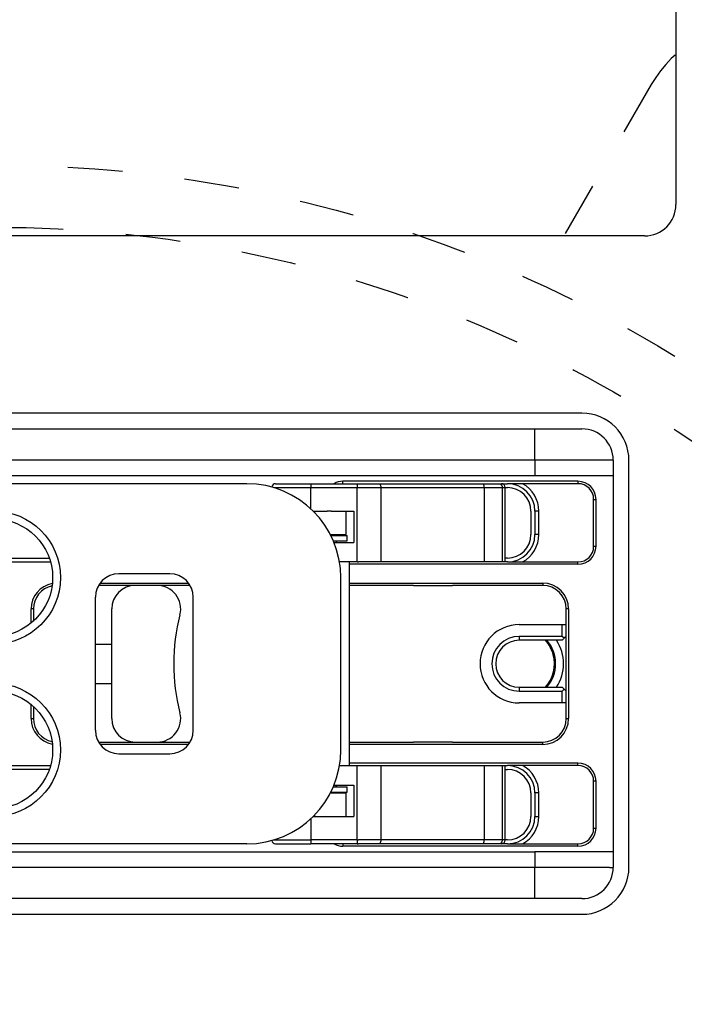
# Model space of a CAD drawing. Extents: x -1809 to 6113, y -4129 to 1471.
# Tile 173 of 197: x 5205 to 5290, y -1762 to -1637. Entities that reach past the tile are written whole.
import ezdxf

# ---------------------------------------------------------------- set-up
doc = ezdxf.new("R2010")
doc.units = 0
doc.linetypes.add('DASHED', pattern=[15, 7, -8])
doc.layers.get('0').update_dxf_attribs({"linetype": 'CONTINUOUS'})
doc.layers.add('1', color=7, linetype='CONTINUOUS')

# ---------------------------------------------------------------- blocks, each defined once
blk = doc.blocks.new('DOWEL_PIN_5X22DIN6325___42', base_point=(5260.56, -1708.88))
at = {"color": 1, "linetype": 'CONTINUOUS'}
blk.add_line((5255.56, -1708.88), (5260.56, -1708.88), dxfattribs=at)
blk = doc.blocks.new('DOWEL_PIN_5X22DIN6325___43', base_point=(5260.56, -1728.88))
at = {"color": 1, "linetype": 'CONTINUOUS'}
blk.add_line((5260.56, -1728.88), (5255.56, -1728.88), dxfattribs=at)
blk = doc.blocks.new('NEEDLE_BEARING_0509_1__44', base_point=(5261.56, -1741.38))
at = {"color": 1, "linetype": 'CONTINUOUS'}
blk.add_line((5261.56, -1741.38), (5254.56, -1741.38), dxfattribs=at)
blk = doc.blocks.new('NEEDLE_BEARING_0509_3__46', base_point=(5261.56, -1696.38))
at = {"color": 1, "linetype": 'CONTINUOUS'}
blk.add_line((5254.56, -1696.38), (5261.56, -1696.38), dxfattribs=at)
blk = doc.blocks.new('BEARING_PARTS__47', base_point=(5261.56, -1696.38))
for name, p in [('NEEDLE_BEARING_0509_3__46', (5261.56, -1696.38)), ('DOWEL_PIN_5X22DIN6325___42', (5260.56, -1708.88)), ('DOWEL_PIN_5X22DIN6325___43', (5260.56, -1728.88)), ('NEEDLE_BEARING_0509_1__44', (5261.56, -1741.38))]:
    blk.add_blockref(name, p)
blk = doc.blocks.new('PLATE_E7018-27702__48', base_point=(5281.06, -1688.88))
at = {"color": 1, "linetype": 'CONTINUOUS'}
for p, q in [((5180.06, -1688.88), (5224.06, -1688.88)), ((5224.06, -1688.88), (5226.06, -1688.88)), ((5226.06, -1688.88), (5227.06, -1688.88)), ((5227.06, -1688.88), (5229.06, -1688.88)), ((5229.06, -1688.88), (5255.56, -1688.88)), ((5255.56, -1688.88), (5257.56, -1688.88)), ((5257.56, -1688.88), (5258.06, -1688.88)), ((5258.06, -1688.88), (5258.56, -1688.88)), ((5258.56, -1688.88), (5260.56, -1688.88)), ((5260.56, -1688.88), (5271.06, -1688.88)), ((5271.06, -1688.88), (5277.06, -1688.88)), ((5281.06, -1692.88), (5280.56, -1692.88)), ((5281.06, -1692.88), (5281.06, -1694.88)), ((5281.06, -1694.88), (5281.06, -1742.88)), ((5248.56, -1695.88), (5251.15, -1695.88)), ((5248.56, -1696.38), (5251.4, -1696.38)), ((5251.15, -1695.88), (5264.32, -1695.88)), ((5251.4, -1696.38), (5254.56, -1696.38)), ((5254.56, -1696.38), (5261.56, -1696.38)), ((5261.56, -1696.38), (5264.57, -1696.38)), ((5264.32, -1695.88), (5266.41, -1695.88)), ((5264.57, -1696.38), (5266.89, -1696.38)), ((5266.41, -1695.88), (5266.78, -1695.88)), ((5266.78, -1695.88), (5267.56, -1695.88)), ((5266.89, -1696.38), (5267.28, -1696.38)), ((5267.28, -1696.38), (5267.56, -1696.38)), ((5245.06, -1699.38), (5244.56, -1699.38)), ((5270.56, -1699.38), (5270.56, -1702.38)), ((5271.06, -1699.38), (5271.06, -1702.38)), ((5271.56, -1699.38), (5271.06, -1699.38)), ((5271.56, -1702.38), (5271.56, -1699.38)), ((5244.97, -1702.38), (5245.06, -1702.38)), ((5271.56, -1702.38), (5271.06, -1702.38)), ((5251.4, -1705.88), (5248.56, -1705.88)), ((5264.57, -1705.88), (5251.4, -1705.88)), ((5266.89, -1705.88), (5264.57, -1705.88)), ((5267.28, -1705.88), (5266.89, -1705.88)), ((5267.56, -1705.38), (5267.28, -1705.38)), ((5267.56, -1705.88), (5267.28, -1705.88)), ((5248.56, -1731.88), (5251.4, -1731.88)), ((5251.4, -1731.88), (5264.57, -1731.88)), ((5264.57, -1731.88), (5266.89, -1731.88)), ((5266.89, -1731.88), (5267.28, -1731.88)), ((5267.28, -1731.88), (5267.56, -1731.88)), ((5267.28, -1732.38), (5267.56, -1732.38)), ((5245.06, -1735.38), (5244.97, -1735.38)), ((5270.56, -1735.38), (5270.56, -1738.38)), ((5271.06, -1735.38), (5271.06, -1738.38)), ((5271.56, -1735.38), (5271.06, -1735.38)), ((5271.56, -1738.38), (5271.56, -1735.38)), ((5244.56, -1738.38), (5245.06, -1738.38)), ((5271.06, -1738.38), (5271.56, -1738.38)), ((5251.4, -1741.38), (5248.56, -1741.38)), ((5254.56, -1741.38), (5251.4, -1741.38)), ((5261.56, -1741.38), (5254.56, -1741.38)), ((5264.57, -1741.38), (5261.56, -1741.38)), ((5266.89, -1741.38), (5264.57, -1741.38)), ((5267.28, -1741.38), (5266.89, -1741.38)), ((5267.56, -1741.38), (5267.28, -1741.38)), ((5251.15, -1741.88), (5248.56, -1741.88)), ((5264.32, -1741.88), (5251.15, -1741.88)), ((5266.41, -1741.88), (5264.32, -1741.88)), ((5266.78, -1741.88), (5266.41, -1741.88)), ((5267.56, -1741.88), (5266.78, -1741.88)), ((5281.06, -1742.88), (5281.06, -1744.88)), ((5280.56, -1744.88), (5281.06, -1744.88)), ((5224.06, -1748.88), (5180.06, -1748.88)), ((5226.06, -1748.88), (5224.06, -1748.88)), ((5227.06, -1748.88), (5226.06, -1748.88)), ((5229.06, -1748.88), (5227.06, -1748.88)), ((5255.56, -1748.88), (5229.06, -1748.88)), ((5257.56, -1748.88), (5255.56, -1748.88)), ((5258.06, -1748.88), (5257.56, -1748.88)), ((5258.56, -1748.88), (5258.06, -1748.88)), ((5260.56, -1748.88), (5258.56, -1748.88)), ((5271.06, -1748.88), (5260.56, -1748.88)), ((5277.06, -1748.88), (5271.06, -1748.88))]:
    blk.add_line(p, q, dxfattribs=at)
for centre, radius, start, end in [((5277.06, -1692.88), 4, 0, 90), ((5267.56, -1699.38), 3.5, 0, 90), ((5267.56, -1699.38), 3, 0, 90), ((5267.56, -1699.38), 4, 0, 61.045), ((5248.56, -1702.38), 3.5, 180, -178.3628), ((5248.56, -1702.38), 3, 180, -178.0898), ((5267.56, -1702.38), 3, -90, 0), ((5267.56, -1702.38), 3.5, -90, 0), ((5267.56, -1702.38), 4, -61.045, 0), ((5248.56, -1702.38), 3, -164.534, -160.5288), ((5269.11, -1718.88), 4.6, -40.7057, 40.7057), ((5269.11, -1718.88), 5.6, -32.3924, 32.3924), ((5267.56, -1735.38), 3.5, 0, 90), ((5267.56, -1735.38), 3, 0, 90), ((5267.56, -1735.38), 4, 0, 61.045), ((5248.56, -1735.38), 3.5, 178.3628, 180), ((5248.56, -1735.38), 3, 178.0898, 180), ((5248.56, -1735.38), 3, 160.5288, 164.534), ((5267.56, -1738.38), 3, -90, 0), ((5267.56, -1738.38), 3.5, -90, 0), ((5267.56, -1738.38), 4, -61.045, 0), ((5277.06, -1744.88), 4, -90, 0)]:
    blk.add_arc(centre, radius, start, end, dxfattribs=at)
blk = doc.blocks.new('PLATE_ASSY_E7018-67702__49', base_point=(5281.06, -1688.88))
for name, p in [('PLATE_E7018-27702__48', (5281.06, -1688.88)), ('BEARING_PARTS__47', (5261.56, -1696.38))]:
    blk.add_blockref(name, p)
blk = doc.blocks.new('DOWEL_PIN_5X50_DIN6325__50', base_point=(5217.06, -1716.38))
at = {"color": 1, "linetype": 'CONTINUOUS'}
for p, q in [((5187.06, -1716.38), (5189.06, -1716.38)), ((5214.97, -1716.38), (5217.06, -1716.38)), ((5187.06, -1721.38), (5189.06, -1721.38)), ((5214.97, -1721.38), (5217.06, -1721.38))]:
    blk.add_line(p, q, dxfattribs=at)
blk = doc.blocks.new('LATCH_E7018-21201_1__52', base_point=(5275.06, -1708.88))
at = {"color": 1, "linetype": 'CONTINUOUS'}
for p, q in [((5222.86, -1708.88), (5220.06, -1708.88)), ((5226.56, -1708.88), (5222.86, -1708.88)), ((5227.07, -1708.88), (5226.56, -1708.88)), ((5255.56, -1708.88), (5247.37, -1708.88)), ((5255.56, -1708.88), (5260.56, -1708.88)), ((5268.07, -1708.88), (5260.56, -1708.88)), ((5272.06, -1708.88), (5268.07, -1708.88)), ((5217.06, -1725.88), (5217.06, -1711.88)), ((5275.06, -1713.88), (5275.06, -1711.88)), ((5269.06, -1713.88), (5274.56, -1713.88)), ((5274.56, -1713.88), (5275.06, -1713.88)), ((5274.56, -1715.38), (5274.56, -1713.88)), ((5275.06, -1715.38), (5275.06, -1713.88)), ((5274.56, -1715.38), (5269.06, -1715.38)), ((5269.06, -1715.38), (5269.06, -1715.88)), ((5274.56, -1715.88), (5269.06, -1715.88)), ((5274.81, -1715.63), (5274.56, -1715.38)), ((5274.81, -1715.63), (5274.56, -1715.88)), ((5275.06, -1715.38), (5274.81, -1715.63)), ((5269.06, -1721.88), (5274.56, -1721.88)), ((5269.06, -1721.88), (5269.06, -1722.38)), ((5269.06, -1722.38), (5274.56, -1722.38)), ((5274.81, -1722.13), (5274.56, -1721.88)), ((5274.81, -1722.13), (5274.56, -1722.38)), ((5274.56, -1723.88), (5274.56, -1722.38)), ((5274.81, -1722.13), (5275.06, -1722.38)), ((5275.06, -1723.88), (5275.06, -1722.38)), ((5274.56, -1723.88), (5269.06, -1723.88)), ((5275.06, -1723.88), (5274.56, -1723.88)), ((5275.06, -1725.88), (5275.06, -1723.88)), ((5220.06, -1728.88), (5222.86, -1728.88)), ((5222.86, -1728.88), (5226.06, -1728.88)), ((5226.06, -1728.88), (5227.07, -1728.88)), ((5247.37, -1728.88), (5255.56, -1728.88)), ((5260.56, -1728.88), (5255.56, -1728.88)), ((5260.56, -1728.88), (5267.97, -1728.88)), ((5267.97, -1728.88), (5272.06, -1728.88))]:
    blk.add_line(p, q, dxfattribs=at)
for centre, radius, start, end in [((5220.06, -1711.88), 3, 90, 180), ((5222.86, -1711.88), 3, -14.4775, 90), ((5272.06, -1711.88), 3, 0, 90), ((5249.97, -1718.88), 25, 165.5225, 180), ((5269.06, -1718.88), 5, 90, -90), ((5269.06, -1718.88), 3.5, 90, -90), ((5269.06, -1718.88), 3, 90, -90), ((5249.97, -1718.88), 25, 180, -165.5225), ((5222.86, -1725.88), 3, -90, 14.4775), ((5220.06, -1725.88), 3, 180, -90), ((5272.06, -1725.88), 3, -90, 0)]:
    blk.add_arc(centre, radius, start, end, dxfattribs=at)
blk = doc.blocks.new('LOCK_ASSY__53', base_point=(5275.06, -1708.88))
for name, p in [('LATCH_E7018-21201_1__52', (5275.06, -1708.88)), ('DOWEL_PIN_5X50_DIN6325__50', (5217.06, -1716.38))]:
    blk.add_blockref(name, p)
blk = doc.blocks.new('LEVER_E7018-25001__54', base_point=(5246.3, -1695.88))
at = {"color": 1, "linetype": 'CONTINUOUS'}
for p, q in [((5217.47, -1695.88), (5169.16, -1695.88)), ((5228.34, -1695.88), (5217.47, -1695.88)), ((5229.34, -1695.88), (5228.34, -1695.88)), ((5234.3, -1695.88), (5229.34, -1695.88)), ((5224.47, -1707.38), (5217.97, -1707.38)), ((5246.3, -1729.88), (5246.3, -1707.88)), ((5214.97, -1727.38), (5214.97, -1710.38)), ((5227.47, -1727.38), (5227.47, -1710.38)), ((5217.97, -1730.38), (5224.47, -1730.38)), ((5217.47, -1741.88), (5169.16, -1741.88)), ((5228.34, -1741.88), (5217.47, -1741.88)), ((5229.34, -1741.88), (5228.34, -1741.88)), ((5234.3, -1741.88), (5229.34, -1741.88))]:
    blk.add_line(p, q, dxfattribs=at)
for centre, radius in [((5202.02, -1707.88), 8.5), ((5202.02, -1707.88), 7.5), ((5202.02, -1729.88), 8.5), ((5202.02, -1729.88), 7.5)]:
    blk.add_circle(centre, radius, dxfattribs=at)
for centre, radius, start, end in [((5234.3, -1707.88), 12, 0, 90), ((5217.97, -1710.38), 3, 90, 180), ((5224.47, -1710.38), 3, 0, 90), ((5217.97, -1727.38), 3, 180, -90), ((5224.47, -1727.38), 3, -90, 0), ((5234.3, -1729.88), 12, -90, 0)]:
    blk.add_arc(centre, radius, start, end, dxfattribs=at)
blk = doc.blocks.new('RETAIN_RING_DIN6799-4___56', base_point=(5247.12, -1702.48))
at = {"color": 1, "linetype": 'CONTINUOUS'}
for p, q in [((5245.02, -1702.48), (5247.12, -1702.48)), ((5247.12, -1703.18), (5247.12, -1702.48)), ((5245.34, -1703.18), (5247.12, -1703.18))]:
    blk.add_line(p, q, dxfattribs=at)
blk = doc.blocks.new('RETAIN_RING_DIN6799-4___57', base_point=(5247.12, -1734.58))
at = {"color": 1, "linetype": 'CONTINUOUS'}
for p, q in [((5245.02, -1735.28), (5247.12, -1735.28)), ((5245.34, -1734.58), (5247.12, -1734.58)), ((5247.12, -1735.28), (5247.12, -1734.58))]:
    blk.add_line(p, q, dxfattribs=at)
blk = doc.blocks.new('CAM_E7018-25002__58', base_point=(5267.28, -1695.88))
at = {"color": 1, "linetype": 'CONTINUOUS'}
for p, q in [((5237.73, -1696.38), (5242.47, -1696.38)), ((5237.97, -1695.88), (5240.27, -1695.88)), ((5240.27, -1695.88), (5242.47, -1695.88)), ((5242.47, -1695.88), (5244.67, -1695.88)), ((5242.47, -1695.88), (5242.47, -1696.38)), ((5242.47, -1699.09), (5242.47, -1696.38)), ((5242.47, -1696.38), (5248.4, -1696.38)), ((5244.67, -1695.88), (5246.56, -1695.88)), ((5246.56, -1695.88), (5248.4, -1695.88)), ((5248.4, -1695.88), (5248.56, -1695.88)), ((5248.4, -1695.88), (5248.4, -1696.38)), ((5248.4, -1696.38), (5248.56, -1696.38)), ((5248.4, -1705.88), (5248.4, -1696.38)), ((5248.56, -1695.88), (5251.15, -1695.88)), ((5248.56, -1696.38), (5251.4, -1696.38)), ((5251.15, -1695.88), (5264.32, -1695.88)), ((5251.4, -1696.38), (5254.56, -1696.38)), ((5251.4, -1696.38), (5251.4, -1705.88)), ((5254.56, -1696.38), (5261.56, -1696.38)), ((5261.56, -1696.38), (5264.57, -1696.38)), ((5264.32, -1695.88), (5266.41, -1695.88)), ((5264.57, -1696.38), (5266.89, -1696.38)), ((5264.57, -1696.38), (5264.57, -1705.88)), ((5266.41, -1695.88), (5266.78, -1695.88)), ((5266.89, -1696.38), (5266.89, -1705.88)), ((5266.89, -1696.38), (5267.28, -1696.38)), ((5267.28, -1705.88), (5267.28, -1696.38)), ((5242.77, -1699.38), (5242.97, -1699.38)), ((5242.97, -1699.38), (5244.56, -1699.38)), ((5245.06, -1699.38), (5244.56, -1699.38)), ((5245.06, -1699.38), (5245.56, -1699.38)), ((5245.56, -1699.38), (5246.97, -1699.38)), ((5246.97, -1699.38), (5247.97, -1699.38)), ((5247.97, -1699.38), (5247.97, -1703.38)), ((5245.43, -1703.38), (5247.97, -1703.38)), ((5246.56, -1705.88), (5246.13, -1705.88)), ((5247.37, -1705.88), (5246.56, -1705.88)), ((5247.37, -1705.88), (5247.37, -1731.88)), ((5248.4, -1705.88), (5247.37, -1705.88)), ((5248.4, -1705.88), (5248.56, -1705.88)), ((5251.4, -1705.88), (5248.56, -1705.88)), ((5264.57, -1705.88), (5251.4, -1705.88)), ((5266.89, -1705.88), (5264.57, -1705.88)), ((5267.28, -1705.88), (5266.89, -1705.88)), ((5246.13, -1731.88), (5246.56, -1731.88)), ((5246.56, -1731.88), (5247.37, -1731.88)), ((5247.37, -1731.88), (5248.4, -1731.88)), ((5248.4, -1731.88), (5248.56, -1731.88)), ((5248.4, -1741.38), (5248.4, -1731.88)), ((5248.56, -1731.88), (5251.4, -1731.88)), ((5251.4, -1731.88), (5264.57, -1731.88)), ((5251.4, -1731.88), (5251.4, -1741.38)), ((5264.57, -1731.88), (5266.89, -1731.88)), ((5264.57, -1731.88), (5264.57, -1741.38)), ((5266.89, -1731.88), (5267.28, -1731.88)), ((5266.89, -1731.88), (5266.89, -1741.38)), ((5267.28, -1741.38), (5267.28, -1731.88)), ((5245.43, -1734.38), (5247.97, -1734.38)), ((5247.97, -1734.38), (5247.97, -1738.38)), ((5242.47, -1738.67), (5242.47, -1741.38)), ((5242.77, -1738.38), (5242.97, -1738.38)), ((5242.97, -1738.38), (5244.56, -1738.38)), ((5244.56, -1738.38), (5245.06, -1738.38)), ((5245.06, -1738.38), (5245.56, -1738.38)), ((5245.56, -1738.38), (5246.97, -1738.38)), ((5246.97, -1738.38), (5247.97, -1738.38)), ((5237.73, -1741.38), (5242.47, -1741.38)), ((5248.4, -1741.38), (5242.47, -1741.38)), ((5242.47, -1741.38), (5242.47, -1741.88)), ((5248.4, -1741.38), (5248.56, -1741.38)), ((5248.4, -1741.38), (5248.4, -1741.88)), ((5251.4, -1741.38), (5248.56, -1741.38)), ((5254.56, -1741.38), (5251.4, -1741.38)), ((5261.56, -1741.38), (5254.56, -1741.38)), ((5264.57, -1741.38), (5261.56, -1741.38)), ((5266.89, -1741.38), (5264.57, -1741.38)), ((5267.28, -1741.38), (5266.89, -1741.38)), ((5237.97, -1741.88), (5240.27, -1741.88)), ((5240.27, -1741.88), (5242.47, -1741.88)), ((5244.67, -1741.88), (5242.47, -1741.88)), ((5246.56, -1741.88), (5244.67, -1741.88)), ((5248.4, -1741.88), (5246.56, -1741.88)), ((5248.4, -1741.88), (5248.56, -1741.88)), ((5251.15, -1741.88), (5248.56, -1741.88)), ((5264.32, -1741.88), (5251.15, -1741.88)), ((5266.41, -1741.88), (5264.32, -1741.88)), ((5266.78, -1741.88), (5266.41, -1741.88))]:
    blk.add_line(p, q, dxfattribs=at)
for centre, start, end in [((5237.97, -1696.38), 90, 171.6987), ((5266.78, -1696.38), 0, 90), ((5237.97, -1741.38), -171.6987, -90), ((5266.78, -1741.38), -90, 0)]:
    blk.add_arc(centre, 0.5, start, end, dxfattribs=at)
for points in [[(5251.15, -1695.88), (5251.19, -1695.88), (5251.24, -1695.9), (5251.31, -1695.99), (5251.35, -1696.05), (5251.39, -1696.2), (5251.4, -1696.29), (5251.4, -1696.38)], [(5264.32, -1695.88), (5264.37, -1695.88), (5264.41, -1695.9), (5264.49, -1695.99), (5264.52, -1696.05), (5264.56, -1696.2), (5264.57, -1696.29), (5264.57, -1696.38)], [(5266.41, -1695.88), (5266.5, -1695.88), (5266.58, -1695.9), (5266.72, -1695.99), (5266.78, -1696.05), (5266.87, -1696.2), (5266.89, -1696.29), (5266.89, -1696.38)], [(5251.4, -1741.38), (5251.4, -1741.47), (5251.39, -1741.55), (5251.35, -1741.7), (5251.31, -1741.77), (5251.24, -1741.86), (5251.19, -1741.88), (5251.15, -1741.88)], [(5264.57, -1741.38), (5264.57, -1741.47), (5264.56, -1741.55), (5264.52, -1741.7), (5264.49, -1741.77), (5264.41, -1741.86), (5264.37, -1741.88), (5264.32, -1741.88)], [(5266.89, -1741.38), (5266.89, -1741.47), (5266.87, -1741.55), (5266.78, -1741.7), (5266.72, -1741.77), (5266.58, -1741.86), (5266.5, -1741.88), (5266.41, -1741.88)]]:
    blk.add_open_spline(points, degree=3, knots=[0, 0, 0, 0, 1, 1, 2, 2, 3, 3, 3, 3], dxfattribs=at)
blk = doc.blocks.new('PIN_E7018-23702_1__59', base_point=(5244.97, -1695.88))
at = {"color": 1, "linetype": 'CONTINUOUS'}
for p, q in [((5240.27, -1695.88), (5242.47, -1695.88)), ((5242.47, -1695.88), (5244.67, -1695.88)), ((5244.97, -1702.39), (5244.97, -1702.38)), ((5244.97, -1735.38), (5244.97, -1735.37)), ((5240.27, -1741.88), (5242.47, -1741.88)), ((5244.67, -1741.88), (5242.47, -1741.88))]:
    blk.add_line(p, q, dxfattribs=at)
blk = doc.blocks.new('RAIL_E7018-23701_1__62', base_point=(5246.97, -1695.88))
at = {"color": 1, "linetype": 'CONTINUOUS'}
for p, q in [((5217.47, -1695.88), (5169.16, -1695.88)), ((5228.34, -1695.88), (5217.47, -1695.88)), ((5229.34, -1695.88), (5228.34, -1695.88)), ((5242.77, -1699.38), (5242.97, -1699.38)), ((5242.97, -1699.58), (5242.97, -1699.38)), ((5242.97, -1699.38), (5244.56, -1699.38)), ((5245.06, -1699.38), (5244.56, -1699.38)), ((5245.06, -1699.38), (5245.56, -1699.38)), ((5245.56, -1699.38), (5246.97, -1699.38)), ((5246.97, -1702.38), (5246.97, -1699.38)), ((5244.97, -1702.38), (5245.06, -1702.38)), ((5245.06, -1702.38), (5245.56, -1702.38)), ((5245.56, -1702.38), (5246.97, -1702.38)), ((5194.79, -1705.88), (5209.24, -1705.88)), ((5194.95, -1705.38), (5209.09, -1705.38))]:
    blk.add_line(p, q, dxfattribs=at)
blk = doc.blocks.new('RAIL_E7018-23701_2__63', base_point=(5246.97, -1731.88))
at = {"color": 1, "linetype": 'CONTINUOUS'}
for p, q in [((5194.79, -1731.88), (5209.24, -1731.88)), ((5209.09, -1732.38), (5194.95, -1732.38)), ((5245.06, -1735.38), (5244.97, -1735.38)), ((5245.06, -1735.38), (5245.56, -1735.38)), ((5245.56, -1735.38), (5246.97, -1735.38)), ((5246.97, -1738.38), (5246.97, -1735.38)), ((5242.77, -1738.38), (5242.97, -1738.38)), ((5242.97, -1738.38), (5242.97, -1738.18)), ((5242.97, -1738.38), (5244.56, -1738.38)), ((5244.56, -1738.38), (5245.06, -1738.38)), ((5245.06, -1738.38), (5245.56, -1738.38)), ((5245.56, -1738.38), (5246.97, -1738.38)), ((5217.47, -1741.88), (5169.16, -1741.88)), ((5228.34, -1741.88), (5217.47, -1741.88)), ((5229.34, -1741.88), (5228.34, -1741.88))]:
    blk.add_line(p, q, dxfattribs=at)
blk = doc.blocks.new('CLAMP_ASSY__64', base_point=(5267.28, -1695.88))
for name, p in [('RAIL_E7018-23701_1__62', (5246.97, -1695.88)), ('LEVER_E7018-25001__54', (5246.3, -1695.88)), ('CAM_E7018-25002__58', (5267.28, -1695.88)), ('PIN_E7018-23702_1__59', (5244.97, -1695.88)), ('RETAIN_RING_DIN6799-4___56', (5247.12, -1702.48)), ('RAIL_E7018-23701_2__63', (5246.97, -1731.88)), ('RETAIN_RING_DIN6799-4___57', (5247.12, -1734.58))]:
    blk.add_blockref(name, p)
blk = doc.blocks.new('PIN_E7018-23703_8__66', base_point=(5260.56, -1744.88))
at = {"color": 1, "linetype": 'CONTINUOUS'}
for p, q in [((5256.06, -1744.88), (5255.56, -1744.88)), ((5260.06, -1744.88), (5256.06, -1744.88)), ((5260.5, -1744.88), (5260.06, -1744.88)), ((5260.56, -1744.88), (5260.5, -1744.88)), ((5257.56, -1748.88), (5255.56, -1748.88)), ((5260.56, -1748.88), (5258.56, -1748.88))]:
    blk.add_line(p, q, dxfattribs=at)
blk = doc.blocks.new('PIN_E7018-23703_7__67', base_point=(5229.06, -1744.88))
at = {"color": 1, "linetype": 'CONTINUOUS'}
for p, q in [((5224.56, -1744.88), (5224.06, -1744.88)), ((5228.56, -1744.88), (5224.56, -1744.88)), ((5229, -1744.88), (5228.56, -1744.88)), ((5229.06, -1744.88), (5229, -1744.88)), ((5226.06, -1748.88), (5224.06, -1748.88)), ((5229.06, -1748.88), (5227.06, -1748.88))]:
    blk.add_line(p, q, dxfattribs=at)
blk = doc.blocks.new('PIN_E7018-23703_2__71', base_point=(5229.06, -1688.88))
at = {"color": 1, "linetype": 'CONTINUOUS'}
for p, q in [((5224.06, -1688.88), (5226.06, -1688.88)), ((5227.06, -1688.88), (5229.06, -1688.88)), ((5224.56, -1692.88), (5224.06, -1692.88)), ((5228.56, -1692.88), (5224.56, -1692.88)), ((5229.06, -1692.88), (5228.56, -1692.88))]:
    blk.add_line(p, q, dxfattribs=at)
blk = doc.blocks.new('PIN_E7018-23703_1__72', base_point=(5260.56, -1688.88))
at = {"color": 1, "linetype": 'CONTINUOUS'}
for p, q in [((5255.56, -1688.88), (5257.56, -1688.88)), ((5258.56, -1688.88), (5260.56, -1688.88)), ((5256.06, -1692.88), (5255.56, -1692.88)), ((5260.06, -1692.88), (5256.06, -1692.88)), ((5260.56, -1692.88), (5260.06, -1692.88))]:
    blk.add_line(p, q, dxfattribs=at)
blk = doc.blocks.new('LATCHPINS__73', base_point=(5260.56, -1688.88))
for name, p in [('PIN_E7018-23703_2__71', (5229.06, -1688.88)), ('PIN_E7018-23703_1__72', (5260.56, -1688.88)), ('PIN_E7018-23703_7__67', (5229.06, -1744.88)), ('PIN_E7018-23703_8__66', (5260.56, -1744.88))]:
    blk.add_blockref(name, p)
blk = doc.blocks.new('Z_STAGE_PLATE__74', base_point=(5281.06, -1688.88))
at = {"color": 1, "linetype": 'CONTINUOUS'}
for p, q in [((5180.06, -1688.88), (5224.06, -1688.88)), ((5224.06, -1688.88), (5226.06, -1688.88)), ((5226.06, -1688.88), (5227.06, -1688.88)), ((5227.06, -1688.88), (5229.06, -1688.88)), ((5229.06, -1688.88), (5255.56, -1688.88)), ((5255.56, -1688.88), (5257.56, -1688.88)), ((5257.56, -1688.88), (5258.06, -1688.88)), ((5258.06, -1688.88), (5258.56, -1688.88)), ((5258.56, -1688.88), (5260.56, -1688.88)), ((5260.56, -1688.88), (5271.06, -1688.88)), ((5271.06, -1688.88), (5277.06, -1688.88)), ((5271.06, -1692.88), (5271.06, -1688.88)), ((5224.06, -1692.88), (5180.06, -1692.88)), ((5224.56, -1692.88), (5224.06, -1692.88)), ((5228.56, -1692.88), (5224.56, -1692.88)), ((5229.06, -1692.88), (5228.56, -1692.88)), ((5255.56, -1692.88), (5229.06, -1692.88)), ((5256.06, -1692.88), (5255.56, -1692.88)), ((5260.06, -1692.88), (5256.06, -1692.88)), ((5260.56, -1692.88), (5260.06, -1692.88)), ((5271.06, -1692.88), (5260.56, -1692.88)), ((5280.56, -1692.88), (5271.06, -1692.88)), ((5271.06, -1692.88), (5271.06, -1694.88)), ((5281.06, -1692.88), (5280.56, -1692.88)), ((5281.06, -1692.88), (5281.06, -1694.88)), ((5271.06, -1694.88), (5133.06, -1694.88)), ((5281.06, -1694.88), (5271.06, -1694.88)), ((5281.06, -1694.88), (5281.06, -1742.88)), ((5246.56, -1695.88), (5246.56, -1695.58)), ((5276.56, -1695.58), (5246.56, -1695.58)), ((5246.56, -1695.88), (5248.4, -1695.88)), ((5248.4, -1695.88), (5248.56, -1695.88)), ((5248.56, -1695.88), (5251.15, -1695.88)), ((5251.15, -1695.88), (5264.32, -1695.88)), ((5264.32, -1695.88), (5266.41, -1695.88)), ((5266.41, -1695.88), (5266.78, -1695.88)), ((5266.78, -1695.88), (5267.56, -1695.88)), ((5276.56, -1695.88), (5267.56, -1695.88)), ((5276.56, -1695.58), (5276.56, -1695.88)), ((5278.56, -1703.88), (5278.56, -1697.88)), ((5278.56, -1697.88), (5278.86, -1697.88)), ((5278.86, -1703.88), (5278.86, -1697.88)), ((5278.56, -1703.88), (5278.86, -1703.88)), ((5247.37, -1705.88), (5246.56, -1705.88)), ((5248.4, -1705.88), (5247.37, -1705.88)), ((5276.56, -1706.18), (5247.37, -1706.18)), ((5248.4, -1705.88), (5248.56, -1705.88)), ((5251.4, -1705.88), (5248.56, -1705.88)), ((5264.57, -1705.88), (5251.4, -1705.88)), ((5266.89, -1705.88), (5264.57, -1705.88)), ((5267.28, -1705.88), (5266.89, -1705.88)), ((5267.56, -1705.88), (5267.28, -1705.88)), ((5267.56, -1705.88), (5276.56, -1705.88)), ((5276.56, -1706.18), (5276.56, -1705.88)), ((5220.06, -1708.88), (5215.37, -1708.88)), ((5215.57, -1708.58), (5226.87, -1708.58)), ((5222.86, -1708.88), (5220.06, -1708.88)), ((5226.56, -1708.88), (5222.86, -1708.88)), ((5227.07, -1708.88), (5226.56, -1708.88)), ((5247.37, -1708.58), (5272.06, -1708.58)), ((5255.56, -1708.88), (5247.37, -1708.88)), ((5255.56, -1708.88), (5260.56, -1708.88)), ((5268.07, -1708.88), (5260.56, -1708.88)), ((5272.06, -1708.88), (5268.07, -1708.88)), ((5272.06, -1708.58), (5272.06, -1708.88)), ((5207.06, -1711.88), (5206.76, -1711.88)), ((5206.76, -1713.69), (5206.76, -1711.88)), ((5207.06, -1711.88), (5207.06, -1713.43)), ((5275.06, -1713.88), (5275.06, -1711.88)), ((5275.36, -1711.88), (5275.06, -1711.88)), ((5275.36, -1711.88), (5275.36, -1725.88)), ((5275.06, -1715.38), (5275.06, -1713.88)), ((5275.06, -1722.38), (5275.06, -1715.38)), ((5275.06, -1723.88), (5275.06, -1722.38)), ((5275.06, -1725.88), (5275.06, -1723.88)), ((5206.76, -1725.88), (5206.76, -1724.07)), ((5207.06, -1724.33), (5207.06, -1725.88)), ((5206.76, -1725.88), (5207.06, -1725.88)), ((5275.06, -1725.88), (5275.36, -1725.88)), ((5215.37, -1728.88), (5220.06, -1728.88)), ((5220.06, -1728.88), (5222.86, -1728.88)), ((5222.86, -1728.88), (5226.06, -1728.88)), ((5226.06, -1728.88), (5227.07, -1728.88)), ((5247.37, -1728.88), (5255.56, -1728.88)), ((5260.56, -1728.88), (5255.56, -1728.88)), ((5260.56, -1728.88), (5267.97, -1728.88)), ((5267.97, -1728.88), (5272.06, -1728.88)), ((5272.06, -1729.18), (5272.06, -1728.88)), ((5226.87, -1729.18), (5215.57, -1729.18)), ((5272.06, -1729.18), (5247.37, -1729.18)), ((5276.56, -1731.58), (5247.37, -1731.58)), ((5276.56, -1731.88), (5276.56, -1731.58)), ((5246.56, -1731.88), (5247.37, -1731.88)), ((5247.37, -1731.88), (5248.4, -1731.88)), ((5248.4, -1731.88), (5248.56, -1731.88)), ((5248.56, -1731.88), (5251.4, -1731.88)), ((5251.4, -1731.88), (5264.57, -1731.88)), ((5264.57, -1731.88), (5266.89, -1731.88)), ((5266.89, -1731.88), (5267.28, -1731.88)), ((5267.28, -1731.88), (5267.56, -1731.88)), ((5276.56, -1731.88), (5267.56, -1731.88)), ((5278.56, -1739.88), (5278.56, -1733.88)), ((5278.86, -1733.88), (5278.56, -1733.88)), ((5278.86, -1739.88), (5278.86, -1733.88)), ((5278.56, -1739.88), (5278.86, -1739.88)), ((5133.06, -1742.88), (5271.06, -1742.88)), ((5246.56, -1741.88), (5246.56, -1742.18)), ((5248.4, -1741.88), (5246.56, -1741.88)), ((5276.56, -1742.18), (5246.56, -1742.18)), ((5248.4, -1741.88), (5248.56, -1741.88)), ((5251.15, -1741.88), (5248.56, -1741.88)), ((5264.32, -1741.88), (5251.15, -1741.88)), ((5266.41, -1741.88), (5264.32, -1741.88)), ((5266.78, -1741.88), (5266.41, -1741.88)), ((5267.56, -1741.88), (5266.78, -1741.88)), ((5267.56, -1741.88), (5276.56, -1741.88)), ((5281.06, -1742.88), (5271.06, -1742.88)), ((5271.06, -1742.88), (5271.06, -1744.88)), ((5276.56, -1742.18), (5276.56, -1741.88)), ((5281.06, -1742.88), (5281.06, -1744.88)), ((5224.06, -1744.88), (5180.06, -1744.88)), ((5224.56, -1744.88), (5224.06, -1744.88)), ((5228.56, -1744.88), (5224.56, -1744.88)), ((5229, -1744.88), (5228.56, -1744.88)), ((5229.06, -1744.88), (5229, -1744.88)), ((5255.56, -1744.88), (5229.06, -1744.88)), ((5256.06, -1744.88), (5255.56, -1744.88)), ((5260.06, -1744.88), (5256.06, -1744.88)), ((5260.5, -1744.88), (5260.06, -1744.88)), ((5260.56, -1744.88), (5260.5, -1744.88)), ((5271.06, -1744.88), (5260.56, -1744.88)), ((5271.06, -1748.88), (5271.06, -1744.88)), ((5280.56, -1744.88), (5271.06, -1744.88)), ((5280.56, -1744.88), (5281.06, -1744.88)), ((5224.06, -1748.88), (5180.06, -1748.88)), ((5226.06, -1748.88), (5224.06, -1748.88)), ((5227.06, -1748.88), (5226.06, -1748.88)), ((5229.06, -1748.88), (5227.06, -1748.88)), ((5255.56, -1748.88), (5229.06, -1748.88)), ((5257.56, -1748.88), (5255.56, -1748.88)), ((5258.06, -1748.88), (5257.56, -1748.88)), ((5258.56, -1748.88), (5258.06, -1748.88)), ((5260.56, -1748.88), (5258.56, -1748.88)), ((5271.06, -1748.88), (5260.56, -1748.88)), ((5277.06, -1748.88), (5271.06, -1748.88))]:
    blk.add_line(p, q, dxfattribs=at)
for centre, radius, start, end in [((5277.06, -1692.88), 4, 0, 90), ((5246.56, -1697.88), 2.3, 90, 119.5918), ((5276.56, -1697.88), 2.3, 0, 90), ((5276.56, -1697.88), 2, 0, 90), ((5276.56, -1703.88), 2, -90, 0), ((5276.56, -1703.88), 2.3, -90, 0), ((5210.06, -1711.88), 3.3, 100.1768, 180), ((5210.06, -1711.88), 3, 101.9521, 180), ((5272.06, -1711.88), 3.3, 0, 90), ((5272.06, -1711.88), 3, 0, 90), ((5210.06, -1725.88), 3.3, 180, -100.1768), ((5210.06, -1725.88), 3, 180, -101.9521), ((5272.06, -1725.88), 3, -90, 0), ((5272.06, -1725.88), 3.3, -90, 0), ((5276.56, -1733.88), 2.3, 0, 90), ((5276.56, -1733.88), 2, 0, 90), ((5276.56, -1739.88), 2, -90, 0), ((5276.56, -1739.88), 2.3, -90, 0), ((5246.56, -1739.88), 2.3, -119.5918, -90), ((5277.06, -1744.88), 4, -90, 0)]:
    blk.add_arc(centre, radius, start, end, dxfattribs=at)
blk = doc.blocks.new('Z-STAGE_ASSY__75', base_point=(5281.06, -1688.88))
for name, p in [('Z_STAGE_PLATE__74', (5281.06, -1688.88)), ('LATCHPINS__73', (5260.56, -1688.88)), ('CLAMP_ASSY__64', (5267.28, -1695.88)), ('LOCK_ASSY__53', (5275.06, -1708.88))]:
    blk.add_blockref(name, p)
blk = doc.blocks.new('E7018FA_ASSY_2__76', base_point=(5281.06, -1688.88))
for name in ['PLATE_ASSY_E7018-67702__49', 'Z-STAGE_ASSY__75']:
    blk.add_blockref(name, (5281.06, -1688.88))
blk = doc.blocks.new('E7018FA__77', base_point=(5281.06, -1688.88))
blk.add_blockref('E7018FA_ASSY_2__76', (5281.06, -1688.88))
blk = doc.blocks.new('DUT_BOARD__78', base_point=(5409.88, -1537.57))
at = {"color": 1, "linetype": 'CONTINUOUS'}
for p, q in [((5289.06, -1541.57), (5289.06, -1660.23)), ((5285.06, -1664.23), (5119.06, -1664.23))]:
    blk.add_line(p, q, dxfattribs=at)
blk.add_arc((5285.06, -1660.23), 4, -90, 0, dxfattribs=at)
blk = doc.blocks.new('BUSHING_E7018-21702_1__118', base_point=(5273.56, -1713.88))
at = {"color": 1, "linetype": 'CONTINUOUS'}
for radius, start, end in [(5, 90, -90), (4.5, 15, 41.8103), (4.5, -41.8103, 15)]:
    blk.add_arc((5269.06, -1718.88), radius, start, end, dxfattribs=at)
blk = doc.blocks.new('BUSHINGS_POGOTOWER__120', base_point=(5273.56, -1713.88))
blk.add_blockref('BUSHING_E7018-21702_1__118', (5273.56, -1713.88))
blk = doc.blocks.new('SMALLPARTS__186', base_point=(5452.36, -1481.88))
blk.add_blockref('BUSHINGS_POGOTOWER__120', (5273.56, -1713.88))
blk = doc.blocks.new('E7018-24101__187', base_point=(5438.86, -1521.88))
at = {"color": 1, "linetype": 'CONTINUOUS'}
for p, q in [((5289.06, -1541.57), (5289.06, -1660.23)), ((5285.06, -1664.23), (5119.06, -1664.23)), ((5277.06, -1686.88), (5127.06, -1686.88)), ((5283.06, -1744.88), (5283.06, -1692.88)), ((5127.06, -1750.88), (5277.06, -1750.88))]:
    blk.add_line(p, q, dxfattribs=at)
for centre, radius, start, end in [((5285.06, -1660.23), 4, -90, 0), ((5277.06, -1692.88), 6, 0, 90), ((5277.06, -1744.88), 6, -90, 0)]:
    blk.add_arc(centre, radius, start, end, dxfattribs=at)
blk = doc.blocks.new('E7018-64101__188', base_point=(5452.36, -1481.88))
for name, p in [('SMALLPARTS__186', (5452.36, -1481.88)), ('E7018-24101__187', (5438.86, -1521.88))]:
    blk.add_blockref(name, p)
blk = doc.blocks.new('STIFF_ASSY_DUTBD__189', base_point=(5452.36, -1481.88))
for name, p in [('E7018-64101__188', (5452.36, -1481.88)), ('DUT_BOARD__78', (5409.88, -1537.57))]:
    blk.add_blockref(name, p)
blk = doc.blocks.new('A1__190', base_point=(5452.36, -1481.88))
for name, p in [('STIFF_ASSY_DUTBD__189', (5452.36, -1481.88)), ('E7018FA__77', (5281.06, -1688.88))]:
    blk.add_blockref(name, p)
blk = doc.blocks.new('FRONT1__191', base_point=(5452.36, -1481.88))
blk.add_blockref('A1__190', (5452.36, -1481.88))
blk = doc.blocks.new('L1__192', base_point=(5452.36, -1481.88))
blk.add_blockref('FRONT1__191', (5452.36, -1481.88))
blk = doc.blocks.new('HEADPLATE_EG__1074', base_point=(4654.3, -2191.02))
at = {"layer": '1', "color": 7, "linetype": 'DASHED'}
blk.add_line((5285.91, -1644.89), (5271.28, -1670.24), dxfattribs=at)
for radius in [166.69, 158.75]:
    blk.add_circle((5202.06, -1821.88), radius, dxfattribs=at)
blk.add_arc((5299.66, -1652.83), 15.87, -30, 150, dxfattribs=at)

msp = doc.modelspace()

# ---------------------------------------------------------------- block references
msp.add_blockref('L1__192', (5452.36, -1481.88))
at = {"layer": '1'}
msp.add_blockref('HEADPLATE_EG__1074', (4654.3, -2191.02), dxfattribs=at)

doc.saveas('drawing.dxf')
